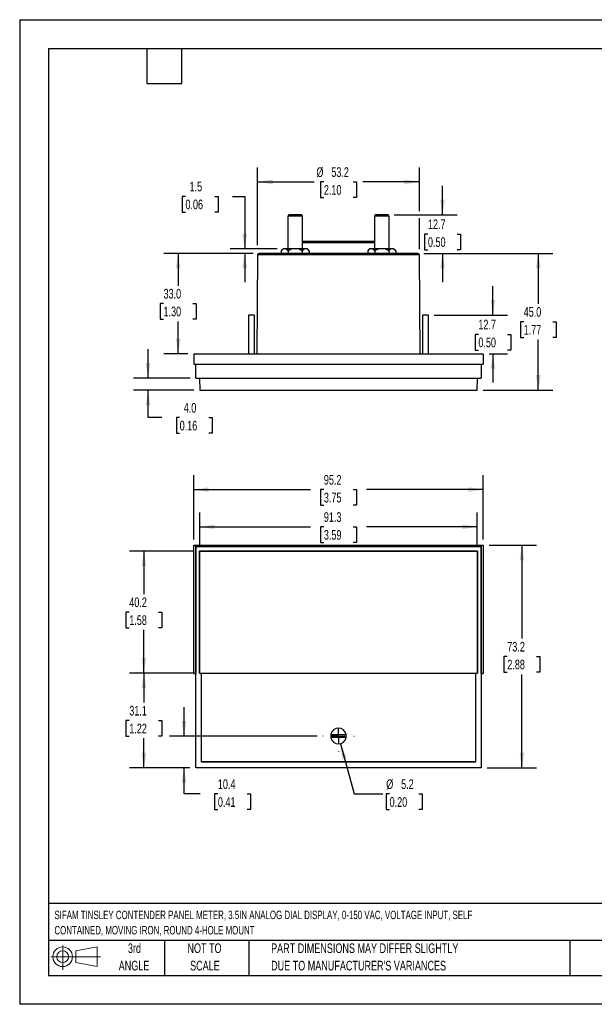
# Model space of a CAD drawing. Header units: millimetres. Extents: x 0 to 419, y 0 to 324.
# Tile 1 of 3: x 0 to 189, y 0 to 324. Entities that reach past the tile are written whole.
import ezdxf

# ---------------------------------------------------------------- set-up
doc = ezdxf.new("R2010")
doc.units = ezdxf.units.MM
doc.header["$LTSCALE"] = 1.5
doc.linetypes.add('CENTERX2', pattern=[20.32, 12.7, -2.54, 2.54, -2.54])
doc.layers.add('CENTER', color=40, linetype='CENTERX2')
doc.layers.add('SLD-DEFPOINTS', color=7, linetype='Continuous')
doc.layers.add('DIMENSIONS', color=140, linetype='Continuous', lineweight=25)
doc.layers.add('TEXT', color=140, linetype='Continuous', lineweight=25)
doc.styles.add('SLDTEXTSTYLE0', font='TXT', dxfattribs={"width": 0.7})
doc.dimstyles.new('SLDDIMSTYLE0', dxfattribs={"dimtxt": 3.237012, "dimasz": 4.953, "dimexe": 0, "dimexo": 0.0625, "dimgap": 0.809253, "dimtad": 0, "dimtih": 1, "dimtoh": 1, "dimrnd": 1e-09, "dimzin": 12, "dimdsep": 46, "dimtxsty": 'SLDTEXTSTYLE0', "dimsah": 1, "dimcen": 0.09, "dimadec": 0, "dimazin": 3, "dimtfac": 1, "dimtofl": 0, "dimtmove": 0, "dimatfit": 3, "dimfxl": 0, "dimfrac": 2, "dimtolj": 1, "dimtzin": 12, "dimarcsym": 0})
doc.dimstyles.new('SLDDIMSTYLE1', dxfattribs={"dimtxt": 3.237012, "dimasz": 4.953, "dimexe": 0, "dimexo": 0.0625, "dimgap": 0.809253, "dimtad": 0, "dimtih": 1, "dimtoh": 1, "dimrnd": 1e-09, "dimzin": 12, "dimdsep": 46, "dimtxsty": 'SLDTEXTSTYLE0', "dimsah": 1, "dimcen": 0.09, "dimadec": 0, "dimazin": 3, "dimtfac": 1, "dimtmove": 0, "dimatfit": 0, "dimfxl": 0, "dimfrac": 2, "dimtolj": 1, "dimtzin": 12, "dimarcsym": 0})
doc.dimstyles.new('SLDDIMSTYLE2', dxfattribs={"dimtxt": 3.237012, "dimasz": 4.953, "dimexe": 0, "dimexo": 0.0625, "dimgap": 0.809253, "dimtad": 0, "dimtih": 1, "dimtoh": 1, "dimrnd": 1e-09, "dimzin": 12, "dimdsep": 46, "dimtxsty": 'SLDTEXTSTYLE0', "dimsah": 1, "dimcen": 0, "dimadec": 0, "dimazin": 3, "dimtfac": 1, "dimtofl": 0, "dimtmove": 0, "dimatfit": 3, "dimfxl": 0, "dimfrac": 2, "dimtolj": 1, "dimtzin": 12, "dimarcsym": 0})
doc.dimstyles.new('SLDDIMSTYLE3', dxfattribs={"dimtxt": 3.237012, "dimasz": 4.953, "dimexe": 0, "dimexo": 0.0625, "dimgap": 0.809253, "dimtad": 0, "dimtih": 1, "dimtoh": 1, "dimrnd": 1e-09, "dimzin": 4, "dimdsep": 46, "dimtxsty": 'SLDTEXTSTYLE0', "dimsah": 1, "dimcen": 0.09, "dimadec": 0, "dimazin": 1, "dimtfac": 1, "dimtofl": 0, "dimtmove": 0, "dimatfit": 3, "dimfxl": 0, "dimfrac": 2, "dimtolj": 1, "dimtzin": 12, "dimarcsym": 0})
doc.dimstyles.new('SLDDIMSTYLE4', dxfattribs={"dimtxt": 3.237012, "dimasz": 4.953, "dimexe": 0, "dimexo": 0.0625, "dimgap": 0.809253, "dimtad": 0, "dimtih": 1, "dimtoh": 1, "dimrnd": 1e-09, "dimzin": 4, "dimdsep": 46, "dimtxsty": 'SLDTEXTSTYLE0', "dimsah": 1, "dimcen": 0.09, "dimadec": 0, "dimazin": 1, "dimtfac": 1, "dimtmove": 0, "dimatfit": 0, "dimfxl": 0, "dimfrac": 2, "dimtolj": 1, "dimtzin": 12, "dimarcsym": 0})

# ---------------------------------------------------------------- blocks, each defined once
blk = doc.blocks.new('Block11')
at = {"color": 7, "linetype": 'Continuous', "lineweight": 18}
for p, q in [((3.88, 7.97), (3.88, 0)), ((8.22, 6.25), (15.26, 7.55)), ((15.26, 7.55), (15.26, 1.1)), ((0, 4.32), (16.31, 4.32)), ((8.22, 2.39), (8.22, 6.25)), ((8.22, 2.39), (15.26, 1.1))]:
    blk.add_line(p, q, dxfattribs=at)
for radius in [3.23, 1.93]:
    blk.add_circle((3.88, 4.32), radius, dxfattribs=at)
blk = doc.blocks.new('Block12')
at = {"layer": 'SLD-DEFPOINTS'}
blk.add_blockref('Block11', (0, 0), dxfattribs=at)
blk = doc.blocks.new('SW_NOTE_0')
at = {"layer": 'TEXT', "color": 0, "linetype": 'CENTERX2', "lineweight": 18, "char_height": 2.775, "attachment_point": 1, "style": 'SLDTEXTSTYLE0'}
for s, insert in [('SIFAM TINSLEY CONTENDER PANEL METER, 3.5IN ANALOG DIAL DISPLAY, 0-150 VAC, VOLTAGE INPUT, SELF', (0, 3.58)), ('CONTAINED, MOVING IRON, ROUND 4-HOLE MOUNT', (0, -1.45))]:
    blk.add_mtext(s, dxfattribs=dict(at, insert=insert))
blk = doc.blocks.new('SW_NOTE_0_3')
at = {"layer": 'TEXT', "color": 0, "linetype": 'CENTERX2', "lineweight": 18, "char_height": 3.175, "attachment_point": 1, "style": 'SLDTEXTSTYLE0'}
for s, insert in [('PART DIMENSIONS MAY DIFFER SLIGHTLY', (0, 4.09)), ("DUE TO MANUFACTURER'S VARIANCES", (0, -1.64))]:
    blk.add_mtext(s, dxfattribs=dict(at, insert=insert))
blk = doc.blocks.new('SW_NOTE_0_4')
at = {"layer": 'TEXT', "color": 0, "linetype": 'CENTERX2', "lineweight": 18, "char_height": 3.175, "attachment_point": 2, "style": 'SLDTEXTSTYLE0'}
for s, insert in [('NOT TO', (7.89, 4.09)), ('SCALE', (8.03, -1.64))]:
    blk.add_mtext(s, dxfattribs=dict(at, insert=insert))
blk = doc.blocks.new('SW_NOTE_0_5')
at = {"layer": 'TEXT', "color": 0, "linetype": 'CENTERX2', "lineweight": 18, "char_height": 3.175, "attachment_point": 2, "style": 'SLDTEXTSTYLE0'}
for s, insert in [('3rd', (3.47, 4.09)), ('ANGLE', (3.33, -1.64))]:
    blk.add_mtext(s, dxfattribs=dict(at, insert=insert))
blk = doc.blocks.new('_D')
at = {"layer": 'DIMENSIONS'}
for p, q in [((154.35, 151.01), (169.92, 151.01)), ((165.16, 151.01), (165.16, 120.27)), ((160.35, 114.4), (159.26, 114.4)), ((159.26, 114.4), (159.26, 109.26)), ((169.97, 114.4), (171.06, 114.4)), ((171.06, 114.4), (171.06, 109.26)), ((159.26, 109.26), (160.35, 109.26)), ((165.16, 77.8), (165.16, 108.53)), ((171.06, 109.26), (169.97, 109.26)), ((153.7, 77.8), (169.92, 77.8))]:
    blk.add_line(p, q, dxfattribs=at)
for points in [[(165.16, 151.01), (164.4, 146.05), (165.92, 146.05)], [(165.16, 77.8), (165.92, 82.75), (164.4, 82.75)]]:
    blk.add_solid(points, dxfattribs=at)
at = {"layer": 'DIMENSIONS', "char_height": 3.175, "attachment_point": 1, "style": 'SLDTEXTSTYLE0'}
for s, insert in [('73.2', (160.35, 119.22)), ('2.88', (160.35, 113.35))]:
    blk.add_mtext(s, dxfattribs=dict(at, insert=insert))
blk = doc.blocks.new('_D_1')
at = {"layer": 'DIMENSIONS'}
for p, q in [((57.24, 152.91), (57.24, 174.06)), ((152.44, 152.91), (152.44, 174.06)), ((57.24, 169.3), (95.65, 169.3)), ((100.03, 169.3), (98.94, 169.3)), ((98.94, 169.3), (98.94, 164.15)), ((109.65, 169.3), (110.74, 169.3)), ((110.74, 169.3), (110.74, 164.15)), ((152.44, 169.3), (114.04, 169.3)), ((98.94, 164.15), (100.03, 164.15)), ((110.74, 164.15), (109.65, 164.15))]:
    blk.add_line(p, q, dxfattribs=at)
for points in [[(57.24, 169.3), (62.19, 168.54), (62.19, 170.06)], [(152.44, 169.3), (147.49, 170.06), (147.49, 168.54)]]:
    blk.add_solid(points, dxfattribs=at)
at = {"layer": 'DIMENSIONS', "char_height": 3.175, "attachment_point": 1, "style": 'SLDTEXTSTYLE0'}
for s, insert in [('95.2', (100.03, 174.12)), ('3.75', (100.03, 168.25))]:
    blk.add_mtext(s, dxfattribs=dict(at, insert=insert))
blk = doc.blocks.new('_D_2')
at = {"layer": 'DIMENSIONS'}
for p, q in [((57.29, 108.91), (36.09, 108.91)), ((40.85, 108.91), (40.85, 99.22)), ((36.04, 93.36), (34.96, 93.36)), ((34.96, 93.36), (34.96, 88.21)), ((45.66, 93.36), (46.75, 93.36)), ((46.75, 93.36), (46.75, 88.21)), ((34.96, 88.21), (36.04, 88.21)), ((40.85, 77.8), (40.85, 87.49)), ((46.75, 88.21), (45.66, 88.21)), ((55.98, 77.8), (36.09, 77.8))]:
    blk.add_line(p, q, dxfattribs=at)
for points in [[(40.85, 108.91), (40.09, 103.96), (41.61, 103.96)], [(40.85, 77.8), (41.61, 82.75), (40.09, 82.75)]]:
    blk.add_solid(points, dxfattribs=at)
at = {"layer": 'DIMENSIONS', "char_height": 3.175, "attachment_point": 1, "style": 'SLDTEXTSTYLE0'}
for s, insert in [('31.1', (36.04, 98.17)), ('1.22', (36.04, 92.3))]:
    blk.add_mtext(s, dxfattribs=dict(at, insert=insert))
blk = doc.blocks.new('_D_3')
at = {"layer": 'DIMENSIONS'}
for p, q in [((57.29, 149.1), (36.09, 149.1)), ((40.85, 149.1), (40.85, 134.87)), ((36.04, 129.01), (34.96, 129.01)), ((34.96, 129.01), (34.96, 123.86)), ((45.66, 129.01), (46.75, 129.01)), ((46.75, 129.01), (46.75, 123.86)), ((34.96, 123.86), (36.04, 123.86)), ((40.85, 108.91), (40.85, 123.14)), ((46.75, 123.86), (45.66, 123.86)), ((57.29, 108.91), (36.09, 108.91))]:
    blk.add_line(p, q, dxfattribs=at)
for points in [[(40.85, 149.1), (40.09, 144.15), (41.61, 144.15)], [(40.85, 108.91), (41.61, 113.86), (40.09, 113.86)]]:
    blk.add_solid(points, dxfattribs=at)
at = {"layer": 'DIMENSIONS', "char_height": 3.175, "attachment_point": 1, "style": 'SLDTEXTSTYLE0'}
for s, insert in [('40.2', (36.04, 133.82)), ('1.58', (36.04, 127.95))]:
    blk.add_mtext(s, dxfattribs=dict(at, insert=insert))
blk = doc.blocks.new('_D_4')
at = {"layer": 'DIMENSIONS'}
for p, q in [((54.04, 88.24), (54.04, 97.76)), ((97.8, 88.24), (49.28, 88.24)), ((55.98, 77.8), (49.28, 77.8)), ((54.04, 69.18), (54.04, 77.8)), ((59.34, 69.18), (54.04, 69.18)), ((65.18, 69.18), (64.09, 69.18)), ((64.09, 69.18), (64.09, 64.04)), ((74.8, 69.18), (75.88, 69.18)), ((75.88, 69.18), (75.88, 64.04)), ((64.09, 64.04), (65.18, 64.04)), ((75.88, 64.04), (74.8, 64.04))]:
    blk.add_line(p, q, dxfattribs=at)
for points in [[(54.04, 88.24), (54.81, 93.19), (53.28, 93.19)], [(54.04, 77.8), (53.28, 72.85), (54.81, 72.85)]]:
    blk.add_solid(points, dxfattribs=at)
at = {"layer": 'DIMENSIONS', "char_height": 3.175, "attachment_point": 1, "style": 'SLDTEXTSTYLE0'}
for s, insert in [('10.4', (65.18, 74)), ('0.41', (65.18, 68.13))]:
    blk.add_mtext(s, dxfattribs=dict(at, insert=insert))
blk = doc.blocks.new('_D_5')
at = {"layer": 'DIMENSIONS'}
for p, q in [((59.2, 151.01), (59.2, 161.81)), ((150.49, 151.01), (150.49, 161.81)), ((59.2, 157.05), (95.65, 157.05)), ((100.03, 157.05), (98.94, 157.05)), ((98.94, 157.05), (98.94, 151.9)), ((109.65, 157.05), (110.74, 157.05)), ((110.74, 157.05), (110.74, 151.9)), ((150.49, 157.05), (114.04, 157.05)), ((98.94, 151.9), (100.03, 151.9)), ((110.74, 151.9), (109.65, 151.9))]:
    blk.add_line(p, q, dxfattribs=at)
for points in [[(59.2, 157.05), (64.15, 156.28), (64.15, 157.81)], [(150.49, 157.05), (145.53, 157.81), (145.53, 156.28)]]:
    blk.add_solid(points, dxfattribs=at)
at = {"layer": 'DIMENSIONS', "char_height": 3.175, "attachment_point": 1, "style": 'SLDTEXTSTYLE0'}
for s, insert in [('91.3', (100.03, 161.86)), ('3.59', (100.03, 155.99))]:
    blk.add_mtext(s, dxfattribs=dict(at, insert=insert))
blk = doc.blocks.new('_D_6')
at = {"layer": 'DIMENSIONS'}
for p, q in [((105.51, 85.72), (109.95, 69.18)), ((109.95, 69.18), (119.47, 69.18)), ((121.65, 69.18), (120.56, 69.18)), ((120.56, 69.18), (120.56, 64.04)), ((131.26, 69.18), (132.35, 69.18)), ((132.35, 69.18), (132.35, 64.04)), ((120.56, 64.04), (121.65, 64.04)), ((132.35, 64.04), (131.26, 64.04))]:
    blk.add_line(p, q, dxfattribs=at)
blk.add_solid([(105.51, 85.72), (106.06, 80.74), (107.53, 81.14)], dxfattribs=at)
at = {"layer": 'DIMENSIONS', "char_height": 3.175, "attachment_point": 1, "style": 'SLDTEXTSTYLE0'}
for s, insert in [('%%c', (120.55, 74)), ('5.2', (125.44, 74)), ('0.20', (121.65, 68.13))]:
    blk.add_mtext(s, dxfattribs=dict(at, insert=insert))
blk = doc.blocks.new('SW_CENTERMARKSYMBOL_0')
at = {"layer": 'CENTER', "color": 0}
for p, q in [((0, 5.08), (0, 5.14)), ((-5.08, 0), (-5.14, 0)), ((0, 0), (-2.54, 0)), ((0, 0), (0, 2.54)), ((0, 0), (0, -2.54)), ((0, 0), (2.54, 0)), ((5.08, 0), (5.14, 0)), ((0, -5.08), (0, -5.14))]:
    blk.add_line(p, q, dxfattribs=at)
blk = doc.blocks.new('_D_7')
at = {"layer": 'DIMENSIONS'}
for p, q in [((139.07, 259.7), (139.07, 269.23)), ((123.12, 259.7), (143.83, 259.7)), ((134.26, 253.35), (133.17, 253.35)), ((133.17, 253.35), (133.17, 248.21)), ((143.88, 253.35), (144.96, 253.35)), ((144.96, 253.35), (144.96, 248.21)), ((132.86, 247), (143.83, 247)), ((133.17, 248.21), (134.26, 248.21)), ((139.07, 247), (139.07, 237.48)), ((144.96, 248.21), (143.88, 248.21))]:
    blk.add_line(p, q, dxfattribs=at)
for points in [[(139.07, 259.7), (139.83, 264.65), (138.31, 264.65)], [(139.07, 247), (138.31, 242.05), (139.83, 242.05)]]:
    blk.add_solid(points, dxfattribs=at)
at = {"layer": 'DIMENSIONS', "char_height": 3.175, "attachment_point": 1, "style": 'SLDTEXTSTYLE0'}
for s, insert in [('12.7', (134.26, 258.17)), ('0.50', (134.26, 252.3))]:
    blk.add_mtext(s, dxfattribs=dict(at, insert=insert))
blk = doc.blocks.new('_D_8')
at = {"layer": 'DIMENSIONS'}
for p, q in [((78.23, 249.64), (78.23, 275.26)), ((131.46, 260.84), (131.46, 275.26)), ((78.23, 270.49), (96.86, 270.49)), ((100.03, 270.49), (98.94, 270.49)), ((98.94, 270.49), (98.94, 265.35)), ((109.65, 270.49), (110.74, 270.49)), ((110.74, 270.49), (110.74, 265.35)), ((131.46, 270.49), (112.82, 270.49)), ((98.94, 265.35), (100.03, 265.35)), ((110.74, 265.35), (109.65, 265.35)), ((131.46, 248.41), (131.46, 258.56))]:
    blk.add_line(p, q, dxfattribs=at)
for points in [[(78.23, 270.49), (83.18, 269.73), (83.18, 271.26)], [(131.46, 270.49), (126.5, 271.26), (126.5, 269.73)]]:
    blk.add_solid(points, dxfattribs=at)
at = {"layer": 'DIMENSIONS', "char_height": 3.175, "attachment_point": 1, "style": 'SLDTEXTSTYLE0'}
for s, insert in [('%%c', (97.59, 275.31)), ('53.2', (102.48, 275.31)), ('2.10', (100.03, 269.44))]:
    blk.add_mtext(s, dxfattribs=dict(at, insert=insert))
blk = doc.blocks.new('_D_9')
at = {"layer": 'DIMENSIONS'}
for p, q in [((54.51, 265.73), (53.42, 265.73)), ((53.42, 265.73), (53.42, 260.59)), ((64.13, 265.73), (65.22, 265.73)), ((65.22, 265.73), (65.22, 260.59)), ((69.96, 265.73), (74, 265.73)), ((74, 265.73), (74, 248.5)), ((53.42, 260.59), (54.51, 260.59)), ((65.22, 260.59), (64.13, 260.59)), ((84.71, 248.5), (69.24, 248.5)), ((76.82, 247), (69.24, 247)), ((74, 247), (74, 237.48))]:
    blk.add_line(p, q, dxfattribs=at)
for points in [[(74, 248.5), (74.76, 253.45), (73.24, 253.45)], [(74, 247), (73.24, 242.05), (74.76, 242.05)]]:
    blk.add_solid(points, dxfattribs=at)
at = {"layer": 'DIMENSIONS', "char_height": 3.175, "attachment_point": 1, "style": 'SLDTEXTSTYLE0'}
for s, insert in [('1.5', (55.86, 270.55)), ('0.06', (54.51, 264.68))]:
    blk.add_mtext(s, dxfattribs=dict(at, insert=insert))
blk = doc.blocks.new('_D_10')
at = {"layer": 'DIMENSIONS'}
for p, q in [((76.82, 247), (47.36, 247)), ((52.12, 247), (52.12, 236.37)), ((47.31, 230.5), (46.22, 230.5)), ((46.22, 230.5), (46.22, 225.36)), ((56.93, 230.5), (58.02, 230.5)), ((58.02, 230.5), (58.02, 225.36)), ((46.22, 225.36), (47.31, 225.36)), ((52.12, 214), (52.12, 224.63)), ((58.02, 225.36), (56.93, 225.36)), ((55.34, 214), (47.36, 214))]:
    blk.add_line(p, q, dxfattribs=at)
for points in [[(52.12, 247), (51.36, 242.05), (52.88, 242.05)], [(52.12, 214), (52.88, 218.95), (51.36, 218.95)]]:
    blk.add_solid(points, dxfattribs=at)
at = {"layer": 'DIMENSIONS', "char_height": 3.175, "attachment_point": 1, "style": 'SLDTEXTSTYLE0'}
for s, insert in [('33.0', (47.31, 235.32)), ('1.30', (47.31, 229.45))]:
    blk.add_mtext(s, dxfattribs=dict(at, insert=insert))
blk = doc.blocks.new('_D_11')
at = {"layer": 'DIMENSIONS'}
for p, q in [((132.86, 247), (175.31, 247)), ((170.55, 247), (170.55, 230.37)), ((165.74, 224.5), (164.65, 224.5)), ((164.65, 224.5), (164.65, 219.36)), ((175.36, 224.5), (176.44, 224.5)), ((176.44, 224.5), (176.44, 219.36)), ((164.65, 219.36), (165.74, 219.36)), ((170.55, 202), (170.55, 218.63)), ((176.44, 219.36), (175.36, 219.36)), ((152.39, 202), (175.31, 202))]:
    blk.add_line(p, q, dxfattribs=at)
for points in [[(170.55, 247), (169.78, 242.05), (171.31, 242.05)], [(170.55, 202), (171.31, 206.95), (169.78, 206.95)]]:
    blk.add_solid(points, dxfattribs=at)
at = {"layer": 'DIMENSIONS', "char_height": 3.175, "attachment_point": 1, "style": 'SLDTEXTSTYLE0'}
for s, insert in [('45.0', (165.74, 229.32)), ('1.77', (165.74, 223.45))]:
    blk.add_mtext(s, dxfattribs=dict(at, insert=insert))
blk = doc.blocks.new('_D_12')
at = {"layer": 'DIMENSIONS'}
for p, q in [((155.65, 226.7), (155.65, 236.23)), ((136.32, 226.7), (160.41, 226.7)), ((150.84, 220.35), (149.76, 220.35)), ((149.76, 220.35), (149.76, 215.21)), ((160.46, 220.35), (161.55, 220.35)), ((161.55, 220.35), (161.55, 215.21)), ((149.76, 215.21), (150.84, 215.21)), ((154.35, 214), (160.41, 214)), ((155.65, 214), (155.65, 204.48)), ((161.55, 215.21), (160.46, 215.21))]:
    blk.add_line(p, q, dxfattribs=at)
for points in [[(155.65, 226.7), (156.41, 231.65), (154.89, 231.65)], [(155.65, 214), (154.89, 209.05), (156.41, 209.05)]]:
    blk.add_solid(points, dxfattribs=at)
at = {"layer": 'DIMENSIONS', "char_height": 3.175, "attachment_point": 1, "style": 'SLDTEXTSTYLE0'}
for s, insert in [('12.7', (150.84, 225.17)), ('0.50', (150.84, 219.3))]:
    blk.add_mtext(s, dxfattribs=dict(at, insert=insert))
blk = doc.blocks.new('_D_13')
at = {"layer": 'DIMENSIONS'}
for p, q in [((42.24, 206), (42.24, 215.53)), ((56.01, 206), (37.48, 206)), ((57.29, 202), (37.48, 202)), ((42.24, 192.97), (42.24, 202)), ((46.77, 192.97), (42.24, 192.97)), ((52.61, 192.97), (51.52, 192.97)), ((51.52, 192.97), (51.52, 187.83)), ((62.23, 192.97), (63.31, 192.97)), ((63.31, 192.97), (63.31, 187.83)), ((51.52, 187.83), (52.61, 187.83)), ((63.31, 187.83), (62.23, 187.83))]:
    blk.add_line(p, q, dxfattribs=at)
for points in [[(42.24, 206), (43, 210.95), (41.48, 210.95)], [(42.24, 202), (41.48, 197.05), (43, 197.05)]]:
    blk.add_solid(points, dxfattribs=at)
at = {"layer": 'DIMENSIONS', "char_height": 3.175, "attachment_point": 1, "style": 'SLDTEXTSTYLE0'}
for s, insert in [('4.0', (53.95, 197.79)), ('0.16', (52.61, 191.92))]:
    blk.add_mtext(s, dxfattribs=dict(at, insert=insert))

msp = doc.modelspace()

# ---------------------------------------------------------------- linework, layer by layer
at = {"color": 7, "linetype": 'Continuous'}
for p, q in [((0.004, 323.854), (0.004, 0.004)), ((0.004, 323.854), (419.104, 323.854)), ((419.104, 0.004), (0.004, 0.004))]:
    msp.add_line(p, q, dxfattribs=at)
for p, q in [((88.467, 259.702), (88.217, 259.269)), ((88.217, 259.269), (88.217, 248.502)), ((91.823, 259.269), (88.217, 259.269)), ((91.697, 259.702), (88.467, 259.702)), ((92.767, 259.702), (91.697, 259.702)), ((93.017, 259.269), (91.823, 259.269)), ((93.017, 259.269), (92.767, 259.702)), ((93.017, 248.502), (93.017, 259.269)), ((116.915, 259.702), (116.665, 259.269)), ((116.665, 259.269), (116.665, 248.502)), ((121.465, 259.269), (116.665, 259.269)), ((121.215, 259.702), (116.915, 259.702)), ((121.465, 259.269), (121.215, 259.702)), ((121.465, 248.502), (121.465, 259.269)), ((93.017, 251.002), (116.665, 251.002)), ((116.665, 250.506), (93.017, 250.506)), ((78.227, 246.506), (77.943, 214.002)), ((131.455, 246.506), (78.227, 246.506)), ((130.951, 247.002), (78.731, 247.002)), ((86.617, 248.502), (85.998, 247.883)), ((85.998, 247.883), (85.998, 247.002)), ((87.153, 248.502), (86.617, 248.502)), ((90.617, 248.502), (87.153, 248.502)), ((88.308, 247.883), (88.308, 247.002)), ((94.081, 248.502), (90.617, 248.502)), ((92.927, 247.883), (92.927, 247.002)), ((94.617, 248.502), (94.081, 248.502)), ((95.236, 247.883), (94.617, 248.502)), ((95.236, 247.883), (95.236, 247.002)), ((115.065, 248.502), (114.446, 247.883)), ((114.446, 247.883), (114.446, 247.002)), ((115.601, 248.502), (115.065, 248.502)), ((119.065, 248.502), (115.601, 248.502)), ((116.756, 247.883), (116.756, 247.002)), ((122.529, 248.502), (119.065, 248.502)), ((121.375, 247.883), (121.375, 247.002)), ((123.065, 248.502), (122.529, 248.502)), ((123.684, 247.883), (123.065, 248.502)), ((123.684, 247.883), (123.684, 247.002)), ((131.739, 214.002), (131.455, 246.506)), ((75.266, 226.702), (75.266, 214.002)), ((77.19, 226.702), (75.266, 226.702)), ((77.266, 226.702), (77.19, 226.702)), ((77.266, 214.002), (77.266, 226.702)), ((132.416, 226.702), (132.416, 214.002)), ((134.34, 226.702), (132.416, 226.702)), ((134.416, 226.702), (134.34, 226.702)), ((134.416, 214.002), (134.416, 226.702)), ((57.241, 214.002), (57.272, 210.502)), ((57.241, 214.002), (152.441, 214.002)), ((152.441, 214.002), (152.411, 210.502)), ((57.272, 210.502), (152.411, 210.502)), ((57.911, 206.002), (57.872, 210.502)), ((151.811, 210.502), (151.771, 206.002)), ((57.911, 206.002), (151.771, 206.002)), ((59.161, 206.002), (59.196, 202.002)), ((150.486, 202.002), (150.521, 206.002)), ((59.196, 202.002), (150.486, 202.002)), ((57.241, 151.005), (57.272, 150.975)), ((57.241, 151.005), (152.441, 151.005)), ((57.241, 108.805), (57.241, 151.005)), ((57.272, 108.836), (57.272, 150.975)), ((57.272, 150.975), (152.411, 150.975)), ((57.911, 150.635), (57.872, 150.675)), ((151.811, 150.675), (57.872, 150.675)), ((57.872, 150.675), (57.872, 108.836)), ((57.911, 77.825), (57.911, 150.635)), ((57.911, 150.635), (151.771, 150.635)), ((59.161, 149.135), (59.196, 149.1)), ((59.161, 149.135), (150.521, 149.135)), ((59.161, 108.875), (59.161, 149.135)), ((59.196, 108.91), (59.196, 149.1)), ((59.196, 149.1), (150.486, 149.1)), ((150.486, 149.1), (150.521, 149.135)), ((150.486, 149.1), (150.486, 108.91)), ((150.521, 149.135), (150.521, 108.875)), ((151.811, 150.675), (151.771, 150.635)), ((151.771, 150.635), (151.771, 77.825)), ((151.811, 108.836), (151.811, 150.675)), ((152.441, 151.005), (152.411, 150.975)), ((152.411, 150.975), (152.411, 108.836)), ((152.441, 151.005), (152.441, 108.805)), ((57.241, 108.805), (57.272, 108.836)), ((57.241, 108.805), (57.886, 108.805)), ((57.872, 108.836), (57.272, 108.836)), ((57.886, 108.851), (57.872, 108.836)), ((57.886, 77.801), (57.886, 108.851)), ((59.161, 108.875), (59.196, 108.91)), ((59.161, 108.875), (59.761, 108.875)), ((59.196, 108.91), (150.486, 108.91)), ((59.789, 108.903), (59.761, 108.875)), ((59.761, 79.675), (59.761, 108.875)), ((59.789, 108.903), (149.893, 108.903)), ((59.789, 79.703), (59.789, 108.903)), ((149.921, 108.875), (149.893, 108.903)), ((149.893, 108.903), (149.893, 79.703)), ((149.921, 108.875), (150.521, 108.875)), ((149.921, 108.875), (149.921, 79.675)), ((150.486, 108.91), (150.521, 108.875)), ((151.796, 108.851), (151.796, 77.801)), ((151.796, 108.851), (151.811, 108.836)), ((151.796, 108.805), (152.441, 108.805)), ((152.411, 108.836), (151.811, 108.836)), ((152.411, 108.836), (152.441, 108.805)), ((107.389, 87.717), (102.286, 87.754)), ((102.293, 88.754), (107.396, 88.717)), ((57.886, 77.801), (57.911, 77.825)), ((151.796, 77.801), (57.886, 77.801)), ((151.771, 77.825), (57.911, 77.825)), ((59.761, 79.675), (59.789, 79.703)), ((149.921, 79.675), (59.761, 79.675)), ((149.893, 79.703), (59.789, 79.703)), ((149.921, 79.675), (149.893, 79.703)), ((151.796, 77.801), (151.771, 77.825))]:
    msp.add_line(p, q)
for centre, radius, start, end in [((78.727, 246.502), 0.5, 90, 179.5), ((87.274, 246.89), 1.617, 94.28589, 142.08768), ((86.993, 246.816), 1.694, 39.05892, 84.56751), ((90.714, 243.522), 4.98, 91.11204, 118.88796), ((90.489, 243.404), 5.099, 61.4414, 88.5586), ((94.202, 246.89), 1.617, 94.28589, 142.08768), ((93.921, 246.816), 1.694, 39.05892, 84.56751), ((115.722, 246.89), 1.617, 94.28589, 142.08768), ((115.441, 246.816), 1.694, 39.05892, 84.56751), ((119.162, 243.522), 4.98, 91.11204, 118.88796), ((118.937, 243.404), 5.099, 61.4414, 88.5586), ((122.65, 246.89), 1.617, 94.28589, 142.08768), ((122.369, 246.816), 1.694, 39.05892, 84.56751), ((130.955, 246.502), 0.5, 0.5, 90), ((104.841, 88.235), 2.6, 10.67249, 168.49751), ((104.841, 88.235), 2.6, 190.67249, 348.49751), ((104.841, 88.235), 2.55, 168.27727, 190.89273), ((104.841, 88.235), 2.55, 348.27727, 10.89273)]:
    msp.add_arc(centre, radius, start, end)
at = {"layer": 'TEXT'}
for p, q in [((9.525, 314.325), (409.575, 314.325)), ((9.525, 314.325), (9.525, 9.525)), ((41.91, 302.895), (41.91, 314.325)), ((53.34, 302.895), (53.34, 314.325)), ((41.91, 302.895), (53.34, 302.895)), ((409.575, 33.189), (9.525, 33.189)), ((409.575, 20.955), (9.525, 20.955)), ((47.625, 20.955), (47.625, 9.525)), ((75.317, 20.955), (75.317, 9.525)), ((180.97, 20.955), (180.97, 9.525)), ((9.525, 9.525), (409.575, 9.525))]:
    msp.add_line(p, q, dxfattribs=at)

# ---------------------------------------------------------------- block references
at = {"layer": 'CENTER'}
msp.add_blockref('SW_CENTERMARKSYMBOL_0', (104.841, 88.235), dxfattribs=at)
at = {"layer": 'SLD-DEFPOINTS'}
msp.add_blockref('Block12', (10.257, 11.331), dxfattribs=at)
at = {"layer": 'TEXT', "linetype": 'CENTERX2', "lineweight": 18}
for name, p in [('SW_NOTE_0', (11.42, 27.217)), ('SW_NOTE_0_5', (34.271, 15.953)), ('SW_NOTE_0_4', (52.886, 15.953)), ('SW_NOTE_0_3', (82.679, 15.953))]:
    msp.add_blockref(name, p, dxfattribs=at)

# ---------------------------------------------------------------- dimensions: what is measured, and where the dimension line sits
at = {"layer": 'DIMENSIONS'}
dim = msp.add_linear_dim(base=(78.227, 270.493), p1=(131.455, 246.506), p2=(78.227, 246.506), text='%%c<>', dimstyle='SLDDIMSTYLE0', dxfattribs=at)
dim.commit()
dim.dimension.update_dxf_attribs({"geometry": '_D_8', "text_midpoint": (104.841, 270.493), "dimtype": 160})
for base, p1, p2, dimstyle, picture, middle in [((73.998, 247.002), (86.617, 248.502), (78.727, 247.002), 'SLDDIMSTYLE1', '_D_9', (73.998, 265.733)), ((139.067, 259.702), (130.955, 247.002), (121.215, 259.702), 'SLDDIMSTYLE1', '_D_7', (139.067, 253.352)), ((52.121, 214.002), (78.727, 247.002), (57.241, 214.002), 'SLDDIMSTYLE3', '_D_10', (52.121, 230.502)), ((170.547, 202.002), (130.955, 247.002), (150.486, 202.002), 'SLDDIMSTYLE3', '_D_11', (170.547, 224.502)), ((155.652, 226.702), (152.441, 214.002), (134.416, 226.702), 'SLDDIMSTYLE1', '_D_12', (155.652, 220.352)), ((42.241, 202.002), (57.911, 206.002), (59.196, 202.002), 'SLDDIMSTYLE4', '_D_13', (42.241, 192.972)), ((40.853, 108.91), (59.196, 149.1), (59.196, 108.91), 'SLDDIMSTYLE0', '_D_3', (40.853, 129.005)), ((165.16, 77.801), (152.441, 151.005), (151.796, 77.801), 'SLDDIMSTYLE0', '_D', (165.16, 114.403)), ((40.853, 108.91), (57.886, 77.801), (59.196, 108.91), 'SLDDIMSTYLE0', '_D_2', (40.853, 93.355)), ((54.045, 77.801), (99.701, 88.235), (57.886, 77.801), 'SLDDIMSTYLE1', '_D_4', (54.045, 69.181))]:
    dim = msp.add_linear_dim(base=base, p1=p1, p2=p2, angle=90, dimstyle=dimstyle, dxfattribs=at)
    dim.commit()
    dim.dimension.update_dxf_attribs({"geometry": picture, "text_midpoint": middle, "dimtype": 160})
for base, p1, p2, picture, middle in [((152.441, 169.299), (57.241, 151.005), (152.441, 151.005), '_D_1', (104.841, 169.299)), ((150.486, 157.045), (59.196, 149.1), (150.486, 149.1), '_D_5', (104.841, 157.045))]:
    dim = msp.add_linear_dim(base=base, p1=p1, p2=p2, dimstyle='SLDDIMSTYLE0', dxfattribs=at)
    dim.commit()
    dim.dimension.update_dxf_attribs({"geometry": picture, "text_midpoint": middle, "dimtype": 160})
dim = msp.add_diameter_dim_2p(p1=(104.168, 90.747), p2=(105.514, 85.724), dimstyle='SLDDIMSTYLE2', dxfattribs=at)
dim.commit()
dim.dimension.update_dxf_attribs({"geometry": '_D_6', "text_midpoint": (126.455, 69.181), "dimtype": 163})

doc.saveas('drawing.dxf')
